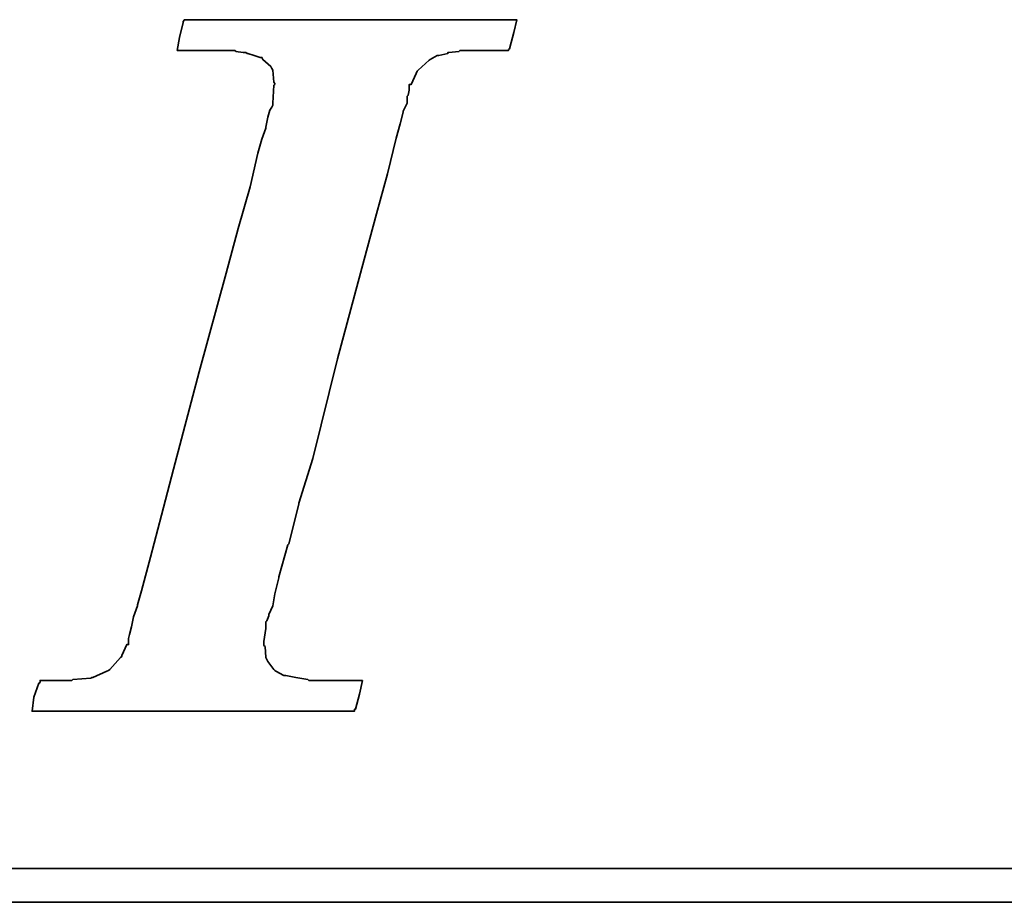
# Model space of a CAD drawing. Extents: x 17 to 125, y 29 to 89.
# Tile 32 of 49: x 102.94 to 104.99, y 58.68 to 60.52. Entities that reach past the tile are written whole.
import ezdxf

# ---------------------------------------------------------------- set-up
doc = ezdxf.new("R2010")
doc.units = 0
doc.header["$MEASUREMENT"] = 0
doc.layers.add('DIM', color=4, linetype='CONTINUOUS')
doc.layers.add('layer 1', color=7, linetype='CONTINUOUS')

# ---------------------------------------------------------------- blocks, each defined once
blk = doc.blocks.new('TBI MOTION logo(完整正式版)')
at = {"layer": 'layer 1', "color": 22, "lineweight": 35}
for points, knots in [([(-40.59125, -7.94375), (-40.59125, -7.94375), (-40.97375, -7.94375), (-40.97375, -7.94375), (-40.97375, -7.94375), (-40.97375, -7.94375), (-41.38125, -7.94375), (-41.38125, -7.94375), (-41.38125, -7.94375), (-41.38125, -7.94375), (-41.54875, -7.94375), (-41.54875, -7.94375), (-41.54875, -7.94375), (-41.54875, -7.94375), (-41.59875, -7.94375), (-41.59875, -7.94375), (-41.59875, -7.94375), (-41.59875, -7.94375), (-41.88375, -7.94375), (-41.88375, -7.94375), (-41.88375, -7.94375), (-41.88375, -7.94375), (-41.90875, -7.91875), (-41.90875, -7.91875), (-41.90875, -7.91875), (-41.90875, -7.91875), (-42.19875, -7.87125), (-42.19875, -7.87125), (-42.19875, -7.87125), (-42.19875, -7.87125), (-42.43875, -7.82375), (-42.43875, -7.82375), (-42.43875, -7.82375), (-42.43875, -7.82375), (-42.45875, -7.82375), (-42.45875, -7.82375), (-42.45875, -7.82375), (-42.45875, -7.82375), (-42.48625, -7.82375), (-42.48625, -7.82375), (-42.48625, -7.82375), (-42.48625, -7.82375), (-42.67625, -7.72375), (-42.67625, -7.72375), (-42.67625, -7.72375), (-42.67625, -7.72375), (-42.70125, -7.70375), (-42.70125, -7.70375), (-42.70125, -7.70375), (-42.70125, -7.70375), (-42.72375, -7.67875), (-42.72375, -7.67875), (-42.72375, -7.67875), (-42.72375, -7.67875), (-42.86875, -7.48875), (-42.86875, -7.48875), (-42.86875, -7.48875), (-42.86875, -7.48875), (-42.89375, -7.43875), (-42.89375, -7.43875), (-42.89375, -7.43875), (-42.89375, -7.43875), (-42.91875, -7.38875), (-42.91875, -7.38875), (-42.91875, -7.38875), (-42.91875, -7.38875), (-42.93875, -7.12875), (-42.93875, -7.12875), (-42.93875, -7.12875), (-42.93875, -7.12875), (-42.96375, -7.10375), (-42.96375, -7.10375), (-42.96375, -7.10375), (-42.96375, -7.10375), (-42.96375, -7.05375), (-42.96375, -7.05375), (-42.96375, -7.05375), (-42.96375, -7.05375), (-42.96375, -7.00875), (-42.96375, -7.00875), (-42.96375, -7.00875), (-42.96375, -7.00875), (-42.91875, -6.69625), (-42.91875, -6.69625), (-42.91875, -6.69625), (-42.91875, -6.69625), (-42.91875, -6.62375), (-42.91875, -6.62375), (-42.91875, -6.62375), (-42.91875, -6.62375), (-42.91875, -6.59625), (-42.91875, -6.59625), (-42.91875, -6.59625), (-42.91875, -6.59625), (-42.91875, -6.57375), (-42.91875, -6.57375), (-42.91875, -6.57375), (-42.91875, -6.57375), (-42.91875, -6.52875), (-42.91875, -6.52875), (-42.91875, -6.52875), (-42.91875, -6.52875), (-42.89375, -6.50375), (-42.89375, -6.50375), (-42.89375, -6.50375), (-42.89375, -6.50375), (-42.84375, -6.38375), (-42.84375, -6.38375), (-42.84375, -6.38375), (-42.84375, -6.38375), (-42.84375, -6.35875), (-42.84375, -6.35875), (-42.84375, -6.35875), (-42.84375, -6.35875), (-42.74625, -6.14375), (-42.74625, -6.14375), (-42.74625, -6.14375), (-42.74625, -6.14375), (-42.70125, -5.85375), (-42.70125, -5.85375), (-42.70125, -5.85375), (-42.70125, -5.85375), (-42.60375, -5.47125), (-42.60375, -5.47125), (-42.60375, -5.47125), (-42.60375, -5.47125), (-42.60375, -5.44875), (-42.60375, -5.44875), (-42.60375, -5.44875), (-42.60375, -5.44875), (-42.38875, -4.67875), (-42.38875, -4.67875), (-42.38875, -4.67875), (-42.38875, -4.67875), (-42.36375, -4.65375), (-42.36375, -4.65375), (-42.36375, -4.65375), (-42.36375, -4.65375), (-42.12375, -3.69625), (-42.12375, -3.69625), (-42.12375, -3.69625), (-42.12375, -3.69625), (-42.12375, -3.67374), (-42.12375, -3.67374), (-42.12375, -3.67374), (-42.12375, -3.67374), (-41.78875, -2.59374), (-41.78875, -2.59374), (-41.78875, -2.59374), (-41.78875, -2.59374), (-41.18875, -0.19375), (-41.18875, -0.19375), (-41.18875, -0.19375), (-41.18875, -0.19375), (-40.54375, 2.20624), (-40.54375, 2.20624), (-40.54375, 2.20624), (-40.54375, 2.20624), (-40.25375, 3.30875), (-40.25375, 3.30875), (-40.25375, 3.30875), (-40.25375, 3.30875), (-39.98875, 4.27125), (-39.98875, 4.27125), (-39.98875, 4.27125), (-39.98875, 4.27125), (-39.77375, 5.13125), (-39.77375, 5.13125), (-39.77375, 5.13125), (-39.77375, 5.13125), (-39.67875, 5.47125), (-39.67875, 5.47125), (-39.67875, 5.47125), (-39.67875, 5.47125), (-39.60375, 5.75625), (-39.60375, 5.75625), (-39.60375, 5.75625), (-39.60375, 5.75625), (-39.60375, 5.78125), (-39.60375, 5.78125), (-39.60375, 5.78125), (-39.60375, 5.78125), (-39.50875, 5.97125), (-39.50875, 5.97125), (-39.50875, 5.97125), (-39.50875, 5.97125), (-39.50875, 6.13875), (-39.50875, 6.13875), (-39.50875, 6.13875), (-39.50875, 6.13875), (-39.48625, 6.16625), (-39.48625, 6.16625), (-39.48625, 6.16625), (-39.48625, 6.16625), (-39.46125, 6.28625), (-39.46125, 6.28625), (-39.46125, 6.28625), (-39.46125, 6.28625), (-39.46125, 6.42625), (-39.46125, 6.42625), (-39.46125, 6.42625), (-39.46125, 6.42625), (-39.41375, 6.42625), (-39.41375, 6.42625), (-39.41375, 6.42625), (-39.41375, 6.42625), (-39.29375, 6.69125), (-39.29375, 6.69125), (-39.29375, 6.69125), (-39.29375, 6.69125), (-39.26875, 6.74125), (-39.26875, 6.74125), (-39.26875, 6.74125), (-39.26875, 6.74125), (-39.24375, 6.76625), (-39.24375, 6.76625), (-39.24375, 6.76625), (-39.24375, 6.76625), (-38.98375, 7.00624), (-38.98375, 7.00624), (-38.98375, 7.00624), (-38.98375, 7.00624), (-38.95625, 7.02624), (-38.95625, 7.02624), (-38.95625, 7.02624), (-38.95625, 7.02624), (-38.78875, 7.12624), (-38.78875, 7.12624), (-38.78875, 7.12624), (-38.78875, 7.12624), (-38.76375, 7.12624), (-38.76375, 7.12624), (-38.76375, 7.12624), (-38.76375, 7.12624), (-38.74375, 7.12624), (-38.74375, 7.12624), (-38.74375, 7.12624), (-38.74375, 7.12624), (-38.52875, 7.17125), (-38.52875, 7.17125), (-38.52875, 7.17125), (-38.52875, 7.17125), (-38.52875, 7.19624), (-38.52875, 7.19624), (-38.52875, 7.19624), (-38.52875, 7.19624), (-38.50375, 7.19624), (-38.50375, 7.19624), (-38.50375, 7.19624), (-38.50375, 7.19624), (-38.26125, 7.21875), (-38.26125, 7.21875), (-38.26125, 7.21875), (-38.26125, 7.21875), (-38.23875, 7.24624), (-38.23875, 7.24624), (-38.23875, 7.24624), (-38.23875, 7.24624), (-38.21625, 7.24624), (-38.21625, 7.24624), (-38.21625, 7.24624), (-38.21625, 7.24624), (-38.18875, 7.24624), (-38.18875, 7.24624), (-38.18875, 7.24624), (-38.18875, 7.24624), (-37.90375, 7.24624), (-37.90375, 7.24624), (-37.90375, 7.24624), (-37.90375, 7.24624), (-37.85375, 7.24624), (-37.85375, 7.24624), (-37.85375, 7.24624), (-37.85375, 7.24624), (-37.75875, 7.24624), (-37.75875, 7.24624), (-37.75875, 7.24624), (-37.75875, 7.24624), (-37.42375, 7.24624), (-37.42375, 7.24624), (-37.42375, 7.24624), (-37.42375, 7.24624), (-37.08875, 7.24624), (-37.08875, 7.24624), (-37.08875, 7.24624), (-37.08875, 7.24624), (-37.06375, 7.24624), (-37.06375, 7.24624), (-37.06375, 7.24624), (-37.06375, 7.24624), (-37.06375, 7.26624), (-37.06375, 7.26624), (-37.06375, 7.26624), (-37.06375, 7.26624), (-37.03875, 7.29125), (-37.03875, 7.29125), (-37.03875, 7.29125), (-37.03875, 7.29125), (-37.03875, 7.31625), (-37.03875, 7.31625), (-37.03875, 7.31625), (-37.03875, 7.31625), (-36.94125, 7.67625), (-36.94125, 7.67625), (-36.94125, 7.67625), (-36.94125, 7.67625), (-36.86875, 7.98625), (-36.86875, 7.98625), (-36.86875, 7.98625), (-36.86875, 7.98625), (-36.98875, 7.98625), (-36.98875, 7.98625), (-36.98875, 7.98625), (-36.98875, 7.98625), (-37.42375, 7.98625), (-37.42375, 7.98625), (-37.42375, 7.98625), (-37.42375, 7.98625), (-37.94875, 7.98625), (-37.94875, 7.98625), (-37.94875, 7.98625), (-37.94875, 7.98625), (-38.57375, 7.98625), (-38.57375, 7.98625), (-38.57375, 7.98625), (-38.57375, 7.98625), (-39.29375, 7.98625), (-39.29375, 7.98625), (-39.29375, 7.98625), (-39.29375, 7.98625), (-40.82875, 7.98625), (-40.82875, 7.98625), (-40.82875, 7.98625), (-40.82875, 7.98625), (-42.36375, 7.98625), (-42.36375, 7.98625), (-42.36375, 7.98625), (-42.36375, 7.98625), (-43.08375, 7.98625), (-43.08375, 7.98625), (-43.08375, 7.98625), (-43.08375, 7.98625), (-43.70875, 7.98625), (-43.70875, 7.98625), (-43.70875, 7.98625), (-43.70875, 7.98625), (-44.23375, 7.98625), (-44.23375, 7.98625), (-44.23375, 7.98625), (-44.23375, 7.98625), (-44.66875, 7.98625), (-44.66875, 7.98625), (-44.66875, 7.98625), (-44.66875, 7.98625), (-44.88375, 7.98625), (-44.88375, 7.98625), (-44.88375, 7.98625), (-44.88375, 7.98625), (-44.90875, 7.94125), (-44.90875, 7.94125), (-44.90875, 7.94125), (-44.90875, 7.94125), (-44.90875, 7.91625), (-44.90875, 7.91625), (-44.90875, 7.91625), (-44.90875, 7.91625), (-45.00375, 7.55625), (-45.00375, 7.55625), (-45.00375, 7.55625), (-45.00375, 7.55625), (-45.05375, 7.24624), (-45.05375, 7.24624), (-45.05375, 7.24624), (-45.05375, 7.24624), (-44.61875, 7.24624), (-44.61875, 7.24624), (-44.61875, 7.24624), (-44.61875, 7.24624), (-44.11375, 7.24624), (-44.11375, 7.24624), (-44.11375, 7.24624), (-44.11375, 7.24624), (-43.99375, 7.24624), (-43.99375, 7.24624), (-43.99375, 7.24624), (-43.99375, 7.24624), (-43.94625, 7.24624), (-43.94625, 7.24624), (-43.94625, 7.24624), (-43.94625, 7.24624), (-43.92374, 7.24624), (-43.92374, 7.24624), (-43.92374, 7.24624), (-43.92374, 7.24624), (-43.65875, 7.24624), (-43.65875, 7.24624), (-43.65875, 7.24624), (-43.65875, 7.24624), (-43.63875, 7.21875), (-43.63875, 7.21875), (-43.63875, 7.21875), (-43.63875, 7.21875), (-43.46875, 7.19624), (-43.46875, 7.19624), (-43.46875, 7.19624), (-43.46875, 7.19624), (-43.39875, 7.19624), (-43.39875, 7.19624), (-43.39875, 7.19624), (-43.39875, 7.19624), (-43.37125, 7.17125), (-43.37125, 7.17125), (-43.37125, 7.17125), (-43.37125, 7.17125), (-43.34875, 7.17125), (-43.34875, 7.17125), (-43.34875, 7.17125), (-43.34875, 7.17125), (-43.20375, 7.12624), (-43.20375, 7.12624), (-43.20375, 7.12624), (-43.20375, 7.12624), (-43.05875, 7.07624), (-43.05875, 7.07624), (-43.05875, 7.07624), (-43.05875, 7.07624), (-43.01375, 7.07624), (-43.01375, 7.07624), (-43.01375, 7.07624), (-43.01375, 7.07624), (-42.98875, 7.02624), (-42.98875, 7.02624), (-42.98875, 7.02624), (-42.98875, 7.02624), (-42.79875, 6.86125), (-42.79875, 6.86125), (-42.79875, 6.86125), (-42.79875, 6.86125), (-42.77375, 6.81125), (-42.77375, 6.81125), (-42.77375, 6.81125), (-42.77375, 6.81125), (-42.74625, 6.76625), (-42.74625, 6.76625), (-42.74625, 6.76625), (-42.74625, 6.76625), (-42.72375, 6.47625), (-42.72375, 6.47625), (-42.72375, 6.47625), (-42.72375, 6.47625), (-42.70125, 6.45124), (-42.70125, 6.45124), (-42.70125, 6.45124), (-42.70125, 6.45124), (-42.70125, 6.42625), (-42.70125, 6.42625), (-42.70125, 6.42625), (-42.70125, 6.42625), (-42.72375, 6.40625), (-42.72375, 6.40625), (-42.72375, 6.40625), (-42.72375, 6.40625), (-42.74625, 5.97125), (-42.74625, 5.97125), (-42.74625, 5.97125), (-42.74625, 5.97125), (-42.74625, 5.94625), (-42.74625, 5.94625), (-42.74625, 5.94625), (-42.74625, 5.94625), (-42.74625, 5.92625), (-42.74625, 5.92625), (-42.74625, 5.92625), (-42.74625, 5.92625), (-42.77375, 5.87625), (-42.77375, 5.87625), (-42.77375, 5.87625), (-42.77375, 5.87625), (-42.81875, 5.80625), (-42.81875, 5.80625), (-42.81875, 5.80625), (-42.81875, 5.80625), (-42.86875, 5.63625), (-42.86875, 5.63625), (-42.86875, 5.63625), (-42.86875, 5.63625), (-42.91875, 5.39625), (-42.91875, 5.39625), (-42.91875, 5.39625), (-42.91875, 5.39625), (-42.91875, 5.37124), (-42.91875, 5.37124), (-42.91875, 5.37124), (-42.91875, 5.37124), (-43.01375, 5.10874), (-43.01375, 5.10874), (-43.01375, 5.10874), (-43.01375, 5.10874), (-43.10875, 4.77124), (-43.10875, 4.77124), (-43.10875, 4.77124), (-43.10875, 4.77124), (-43.29875, 3.95625), (-43.29875, 3.95625), (-43.29875, 3.95625), (-43.29875, 3.95625), (-43.58875, 2.95125), (-43.58875, 2.95125), (-43.58875, 2.95125), (-43.58875, 2.95125), (-43.87375, 1.87125), (-43.87375, 1.87125), (-43.87375, 1.87125), (-43.87375, 1.87125), (-44.52625, -0.50374), (-44.52625, -0.50374), (-44.52625, -0.50374), (-44.52625, -0.50374), (-45.14875, -2.85375), (-45.14875, -2.85375), (-45.14875, -2.85375), (-45.14875, -2.85375), (-45.43375, -3.95875), (-45.43375, -3.95875), (-45.43375, -3.95875), (-45.43375, -3.95875), (-45.69875, -4.96875), (-45.69875, -4.96875), (-45.69875, -4.96875), (-45.69875, -4.96875), (-45.91375, -5.78375), (-45.91375, -5.78375), (-45.91375, -5.78375), (-45.91375, -5.78375), (-46.01375, -6.11875), (-46.01375, -6.11875), (-46.01375, -6.11875), (-46.01375, -6.11875), (-46.01375, -6.14375), (-46.01375, -6.14375), (-46.01375, -6.14375), (-46.01375, -6.14375), (-46.10875, -6.40875), (-46.10875, -6.40875), (-46.10875, -6.40875), (-46.10875, -6.40875), (-46.15375, -6.64875), (-46.15375, -6.64875), (-46.15375, -6.64875), (-46.15375, -6.64875), (-46.20375, -6.83875), (-46.20375, -6.83875), (-46.20375, -6.83875), (-46.20375, -6.83875), (-46.22875, -6.93375), (-46.22875, -6.93375), (-46.22875, -6.93375), (-46.22875, -6.93375), (-46.22875, -7.07875), (-46.22875, -7.07875), (-46.22875, -7.07875), (-46.22875, -7.07875), (-46.27375, -7.07875), (-46.27375, -7.07875), (-46.27375, -7.07875), (-46.27375, -7.07875), (-46.39375, -7.34375), (-46.39375, -7.34375), (-46.39375, -7.34375), (-46.39375, -7.34375), (-46.39375, -7.36875), (-46.39375, -7.36875), (-46.39375, -7.36875), (-46.39375, -7.36875), (-46.42125, -7.38875), (-46.42125, -7.38875), (-46.42125, -7.38875), (-46.42125, -7.38875), (-46.68375, -7.67875), (-46.68375, -7.67875), (-46.68375, -7.67875), (-46.68375, -7.67875), (-46.70875, -7.70375), (-46.70875, -7.70375), (-46.70875, -7.70375), (-46.70875, -7.70375), (-46.75375, -7.72375), (-46.75375, -7.72375), (-46.75375, -7.72375), (-46.75375, -7.72375), (-47.08875, -7.87125), (-47.08875, -7.87125), (-47.08875, -7.87125), (-47.08875, -7.87125), (-47.11625, -7.87125), (-47.11625, -7.87125), (-47.11625, -7.87125), (-47.11625, -7.87125), (-47.13875, -7.89375), (-47.13875, -7.89375), (-47.13875, -7.89375), (-47.13875, -7.89375), (-47.56875, -7.91875), (-47.56875, -7.91875), (-47.56875, -7.91875), (-47.56875, -7.91875), (-47.59625, -7.94375), (-47.59625, -7.94375), (-47.59625, -7.94375), (-47.59625, -7.94375), (-47.64375, -7.94375), (-47.64375, -7.94375), (-47.64375, -7.94375), (-47.64375, -7.94375), (-47.73625, -7.94375), (-47.73625, -7.94375), (-47.73625, -7.94375), (-47.73625, -7.94375), (-48.07375, -7.94375), (-48.07375, -7.94375), (-48.07375, -7.94375), (-48.07375, -7.94375), (-48.36125, -7.94375), (-48.36125, -7.94375), (-48.36125, -7.94375), (-48.36125, -7.94375), (-48.36125, -7.96625), (-48.36125, -7.96625), (-48.36125, -7.96625), (-48.36125, -7.96625), (-48.36125, -7.99125), (-48.36125, -7.99125), (-48.36125, -7.99125), (-48.36125, -7.99125), (-48.38875, -8.01375), (-48.38875, -8.01375), (-48.38875, -8.01375), (-48.38875, -8.01375), (-48.50875, -8.34875), (-48.50875, -8.34875), (-48.50875, -8.34875), (-48.50875, -8.34875), (-48.55375, -8.68625), (-48.55375, -8.68625), (-48.55375, -8.68625), (-48.55375, -8.68625), (-48.45875, -8.68625), (-48.45875, -8.68625), (-48.45875, -8.68625), (-48.45875, -8.68625), (-48.07375, -8.68625), (-48.07375, -8.68625), (-48.07375, -8.68625), (-48.07375, -8.68625), (-47.52375, -8.68625), (-47.52375, -8.68625), (-47.52375, -8.68625), (-47.52375, -8.68625), (-46.92375, -8.68625), (-46.92375, -8.68625), (-46.92375, -8.68625), (-46.92375, -8.68625), (-46.25375, -8.68625), (-46.25375, -8.68625), (-46.25375, -8.68625), (-46.25375, -8.68625), (-46.20375, -8.68625), (-46.20375, -8.68625), (-46.20375, -8.68625), (-46.20375, -8.68625), (-44.71375, -8.68625), (-44.71375, -8.68625), (-44.71375, -8.68625), (-44.71375, -8.68625), (-43.22875, -8.68625), (-43.22875, -8.68625), (-43.22875, -8.68625), (-43.22875, -8.68625), (-42.55875, -8.68625), (-42.55875, -8.68625), (-42.55875, -8.68625), (-42.55875, -8.68625), (-42.50875, -8.68625), (-42.50875, -8.68625), (-42.50875, -8.68625), (-42.50875, -8.68625), (-41.93375, -8.68625), (-41.93375, -8.68625), (-41.93375, -8.68625), (-41.93375, -8.68625), (-41.38125, -8.68625), (-41.38125, -8.68625), (-41.38125, -8.68625), (-41.38125, -8.68625), (-40.97375, -8.68625), (-40.97375, -8.68625), (-40.97375, -8.68625), (-40.97375, -8.68625), (-40.78125, -8.68625), (-40.78125, -8.68625), (-40.78125, -8.68625), (-40.78125, -8.68625), (-40.78125, -8.63875), (-40.78125, -8.63875), (-40.78125, -8.63875), (-40.78125, -8.63875), (-40.75875, -8.63875), (-40.75875, -8.63875), (-40.75875, -8.63875), (-40.75875, -8.63875), (-40.66375, -8.27875), (-40.66375, -8.27875), (-40.66375, -8.27875), (-40.66375, -8.27875), (-40.59125, -7.94375), (-40.59125, -7.94375)], [0, 0, 0, 0, 0.00558659, 0.00558659, 0.00558659, 0.00558659, 0.01117318, 0.01117318, 0.01117318, 0.01117318, 0.01675978, 0.01675978, 0.01675978, 0.01675978, 0.02234637, 0.02234637, 0.02234637, 0.02234637, 0.02793296, 0.02793296, 0.02793296, 0.02793296, 0.03351955, 0.03351955, 0.03351955, 0.03351955, 0.03910615, 0.03910615, 0.03910615, 0.03910615, 0.04469274, 0.04469274, 0.04469274, 0.04469274, 0.05027933, 0.05027933, 0.05027933, 0.05027933, 0.05586592, 0.05586592, 0.05586592, 0.05586592, 0.06145251, 0.06145251, 0.06145251, 0.06145251, 0.06703911, 0.06703911, 0.06703911, 0.06703911, 0.0726257, 0.0726257, 0.0726257, 0.0726257, 0.07821229, 0.07821229, 0.07821229, 0.07821229, 0.08379888, 0.08379888, 0.08379888, 0.08379888, 0.08938547, 0.08938547, 0.08938547, 0.08938547, 0.09497207, 0.09497207, 0.09497207, 0.09497207, 0.10055866, 0.10055866, 0.10055866, 0.10055866, 0.10614525, 0.10614525, 0.10614525, 0.10614525, 0.11173184, 0.11173184, 0.11173184, 0.11173184, 0.11731844, 0.11731844, 0.11731844, 0.11731844, 0.12290503, 0.12290503, 0.12290503, 0.12290503, 0.12849162, 0.12849162, 0.12849162, 0.12849162, 0.13407821, 0.13407821, 0.13407821, 0.13407821, 0.1396648, 0.1396648, 0.1396648, 0.1396648, 0.1452514, 0.1452514, 0.1452514, 0.1452514, 0.15083799, 0.15083799, 0.15083799, 0.15083799, 0.15642458, 0.15642458, 0.15642458, 0.15642458, 0.16201117, 0.16201117, 0.16201117, 0.16201117, 0.16759777, 0.16759777, 0.16759777, 0.16759777, 0.17318436, 0.17318436, 0.17318436, 0.17318436, 0.17877095, 0.17877095, 0.17877095, 0.17877095, 0.18435754, 0.18435754, 0.18435754, 0.18435754, 0.18994413, 0.18994413, 0.18994413, 0.18994413, 0.19553073, 0.19553073, 0.19553073, 0.19553073, 0.20111732, 0.20111732, 0.20111732, 0.20111732, 0.20670391, 0.20670391, 0.20670391, 0.20670391, 0.2122905, 0.2122905, 0.2122905, 0.2122905, 0.21787709, 0.21787709, 0.21787709, 0.21787709, 0.22346369, 0.22346369, 0.22346369, 0.22346369, 0.22905028, 0.22905028, 0.22905028, 0.22905028, 0.23463687, 0.23463687, 0.23463687, 0.23463687, 0.24022346, 0.24022346, 0.24022346, 0.24022346, 0.24581006, 0.24581006, 0.24581006, 0.24581006, 0.25139665, 0.25139665, 0.25139665, 0.25139665, 0.25698324, 0.25698324, 0.25698324, 0.25698324, 0.26256983, 0.26256983, 0.26256983, 0.26256983, 0.26815642, 0.26815642, 0.26815642, 0.26815642, 0.27374302, 0.27374302, 0.27374302, 0.27374302, 0.27932961, 0.27932961, 0.27932961, 0.27932961, 0.2849162, 0.2849162, 0.2849162, 0.2849162, 0.29050279, 0.29050279, 0.29050279, 0.29050279, 0.29608939, 0.29608939, 0.29608939, 0.29608939, 0.30167598, 0.30167598, 0.30167598, 0.30167598, 0.30726257, 0.30726257, 0.30726257, 0.30726257, 0.31284916, 0.31284916, 0.31284916, 0.31284916, 0.31843575, 0.31843575, 0.31843575, 0.31843575, 0.32402235, 0.32402235, 0.32402235, 0.32402235, 0.32960894, 0.32960894, 0.32960894, 0.32960894, 0.33519553, 0.33519553, 0.33519553, 0.33519553, 0.34078212, 0.34078212, 0.34078212, 0.34078212, 0.34636872, 0.34636872, 0.34636872, 0.34636872, 0.35195531, 0.35195531, 0.35195531, 0.35195531, 0.3575419, 0.3575419, 0.3575419, 0.3575419, 0.36312849, 0.36312849, 0.36312849, 0.36312849, 0.36871508, 0.36871508, 0.36871508, 0.36871508, 0.37430168, 0.37430168, 0.37430168, 0.37430168, 0.37988827, 0.37988827, 0.37988827, 0.37988827, 0.38547486, 0.38547486, 0.38547486, 0.38547486, 0.39106145, 0.39106145, 0.39106145, 0.39106145, 0.39664804, 0.39664804, 0.39664804, 0.39664804, 0.40223464, 0.40223464, 0.40223464, 0.40223464, 0.40782123, 0.40782123, 0.40782123, 0.40782123, 0.41340782, 0.41340782, 0.41340782, 0.41340782, 0.41899441, 0.41899441, 0.41899441, 0.41899441, 0.42458101, 0.42458101, 0.42458101, 0.42458101, 0.4301676, 0.4301676, 0.4301676, 0.4301676, 0.43575419, 0.43575419, 0.43575419, 0.43575419, 0.44134078, 0.44134078, 0.44134078, 0.44134078, 0.44692737, 0.44692737, 0.44692737, 0.44692737, 0.45251397, 0.45251397, 0.45251397, 0.45251397, 0.45810056, 0.45810056, 0.45810056, 0.45810056, 0.46368715, 0.46368715, 0.46368715, 0.46368715, 0.46927374, 0.46927374, 0.46927374, 0.46927374, 0.47486034, 0.47486034, 0.47486034, 0.47486034, 0.48044693, 0.48044693, 0.48044693, 0.48044693, 0.48603352, 0.48603352, 0.48603352, 0.48603352, 0.49162011, 0.49162011, 0.49162011, 0.49162011, 0.4972067, 0.4972067, 0.4972067, 0.4972067, 0.5027933, 0.5027933, 0.5027933, 0.5027933, 0.50837989, 0.50837989, 0.50837989, 0.50837989, 0.51396648, 0.51396648, 0.51396648, 0.51396648, 0.51955307, 0.51955307, 0.51955307, 0.51955307, 0.52513966, 0.52513966, 0.52513966, 0.52513966, 0.53072626, 0.53072626, 0.53072626, 0.53072626, 0.53631285, 0.53631285, 0.53631285, 0.53631285, 0.54189944, 0.54189944, 0.54189944, 0.54189944, 0.54748603, 0.54748603, 0.54748603, 0.54748603, 0.55307263, 0.55307263, 0.55307263, 0.55307263, 0.55865922, 0.55865922, 0.55865922, 0.55865922, 0.56424581, 0.56424581, 0.56424581, 0.56424581, 0.5698324, 0.5698324, 0.5698324, 0.5698324, 0.57541899, 0.57541899, 0.57541899, 0.57541899, 0.58100559, 0.58100559, 0.58100559, 0.58100559, 0.58659218, 0.58659218, 0.58659218, 0.58659218, 0.59217877, 0.59217877, 0.59217877, 0.59217877, 0.59776536, 0.59776536, 0.59776536, 0.59776536, 0.60335196, 0.60335196, 0.60335196, 0.60335196, 0.60893855, 0.60893855, 0.60893855, 0.60893855, 0.61452514, 0.61452514, 0.61452514, 0.61452514, 0.62011173, 0.62011173, 0.62011173, 0.62011173, 0.62569832, 0.62569832, 0.62569832, 0.62569832, 0.63128492, 0.63128492, 0.63128492, 0.63128492, 0.63687151, 0.63687151, 0.63687151, 0.63687151, 0.6424581, 0.6424581, 0.6424581, 0.6424581, 0.64804469, 0.64804469, 0.64804469, 0.64804469, 0.65363128, 0.65363128, 0.65363128, 0.65363128, 0.65921788, 0.65921788, 0.65921788, 0.65921788, 0.66480447, 0.66480447, 0.66480447, 0.66480447, 0.67039106, 0.67039106, 0.67039106, 0.67039106, 0.67597765, 0.67597765, 0.67597765, 0.67597765, 0.68156425, 0.68156425, 0.68156425, 0.68156425, 0.68715084, 0.68715084, 0.68715084, 0.68715084, 0.69273743, 0.69273743, 0.69273743, 0.69273743, 0.69832402, 0.69832402, 0.69832402, 0.69832402, 0.70391061, 0.70391061, 0.70391061, 0.70391061, 0.70949721, 0.70949721, 0.70949721, 0.70949721, 0.7150838, 0.7150838, 0.7150838, 0.7150838, 0.72067039, 0.72067039, 0.72067039, 0.72067039, 0.72625698, 0.72625698, 0.72625698, 0.72625698, 0.73184358, 0.73184358, 0.73184358, 0.73184358, 0.73743017, 0.73743017, 0.73743017, 0.73743017, 0.74301676, 0.74301676, 0.74301676, 0.74301676, 0.74860335, 0.74860335, 0.74860335, 0.74860335, 0.75418994, 0.75418994, 0.75418994, 0.75418994, 0.75977654, 0.75977654, 0.75977654, 0.75977654, 0.76536313, 0.76536313, 0.76536313, 0.76536313, 0.77094972, 0.77094972, 0.77094972, 0.77094972, 0.77653631, 0.77653631, 0.77653631, 0.77653631, 0.78212291, 0.78212291, 0.78212291, 0.78212291, 0.7877095, 0.7877095, 0.7877095, 0.7877095, 0.79329609, 0.79329609, 0.79329609, 0.79329609, 0.79888268, 0.79888268, 0.79888268, 0.79888268, 0.80446927, 0.80446927, 0.80446927, 0.80446927, 0.81005587, 0.81005587, 0.81005587, 0.81005587, 0.81564246, 0.81564246, 0.81564246, 0.81564246, 0.82122905, 0.82122905, 0.82122905, 0.82122905, 0.82681564, 0.82681564, 0.82681564, 0.82681564, 0.83240223, 0.83240223, 0.83240223, 0.83240223, 0.83798883, 0.83798883, 0.83798883, 0.83798883, 0.84357542, 0.84357542, 0.84357542, 0.84357542, 0.84916201, 0.84916201, 0.84916201, 0.84916201, 0.8547486, 0.8547486, 0.8547486, 0.8547486, 0.8603352, 0.8603352, 0.8603352, 0.8603352, 0.86592179, 0.86592179, 0.86592179, 0.86592179, 0.87150838, 0.87150838, 0.87150838, 0.87150838, 0.87709497, 0.87709497, 0.87709497, 0.87709497, 0.88268156, 0.88268156, 0.88268156, 0.88268156, 0.88826816, 0.88826816, 0.88826816, 0.88826816, 0.89385475, 0.89385475, 0.89385475, 0.89385475, 0.89944134, 0.89944134, 0.89944134, 0.89944134, 0.90502793, 0.90502793, 0.90502793, 0.90502793, 0.91061453, 0.91061453, 0.91061453, 0.91061453, 0.91620112, 0.91620112, 0.91620112, 0.91620112, 0.92178771, 0.92178771, 0.92178771, 0.92178771, 0.9273743, 0.9273743, 0.9273743, 0.9273743, 0.93296089, 0.93296089, 0.93296089, 0.93296089, 0.93854749, 0.93854749, 0.93854749, 0.93854749, 0.94413408, 0.94413408, 0.94413408, 0.94413408, 0.94972067, 0.94972067, 0.94972067, 0.94972067, 0.95530726, 0.95530726, 0.95530726, 0.95530726, 0.96089385, 0.96089385, 0.96089385, 0.96089385, 0.96648045, 0.96648045, 0.96648045, 0.96648045, 0.97206704, 0.97206704, 0.97206704, 0.97206704, 0.97765363, 0.97765363, 0.97765363, 0.97765363, 0.98324022, 0.98324022, 0.98324022, 0.98324022, 0.98882682, 0.98882682, 0.98882682, 0.98882682, 0.99441341, 0.99441341, 0.99441341, 0.99441341, 1, 1, 1, 1]), ([(75.90875, -9.47875), (75.90875, -9.47875), (75.90875, -12.28625), (75.90875, -12.28625), (75.90875, -12.28625), (75.90875, -12.28625), (75.90875, -12.47875), (75.90875, -12.47875), (75.90875, -12.47875), (75.90875, -12.47875), (75.71625, -12.47875), (75.71625, -12.47875), (75.71625, -12.47875), (75.71625, -12.47875), (-88.32875, -12.47875), (-88.32875, -12.47875), (-88.32875, -12.47875), (-88.32875, -12.47875), (-88.32875, -13.29375), (-88.32875, -13.29375), (-88.32875, -13.29375), (-88.32875, -13.29375), (82.89125, -13.29375), (82.89125, -13.29375), (82.89125, -13.29375), (82.89125, -13.29375), (75.90875, -9.47875), (75.90875, -9.47875)], [0, 0, 0, 0, 0.14285714, 0.14285714, 0.14285714, 0.14285714, 0.28571429, 0.28571429, 0.28571429, 0.28571429, 0.42857143, 0.42857143, 0.42857143, 0.42857143, 0.57142857, 0.57142857, 0.57142857, 0.57142857, 0.71428571, 0.71428571, 0.71428571, 0.71428571, 0.85714286, 0.85714286, 0.85714286, 0.85714286, 1, 1, 1, 1])]:
    blk.add_open_spline(points, degree=3, knots=knots, dxfattribs=at)

msp = doc.modelspace()

# ---------------------------------------------------------------- block references
at = {"layer": 'DIM', "color": 7, "xscale": 0.0862005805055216, "yscale": 0.0862005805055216, "zscale": 0.0862005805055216}
msp.add_blockref('TBI MOTION logo(完整正式版)', (107.1541, 59.8305), dxfattribs=at)

doc.saveas('drawing.dxf')
